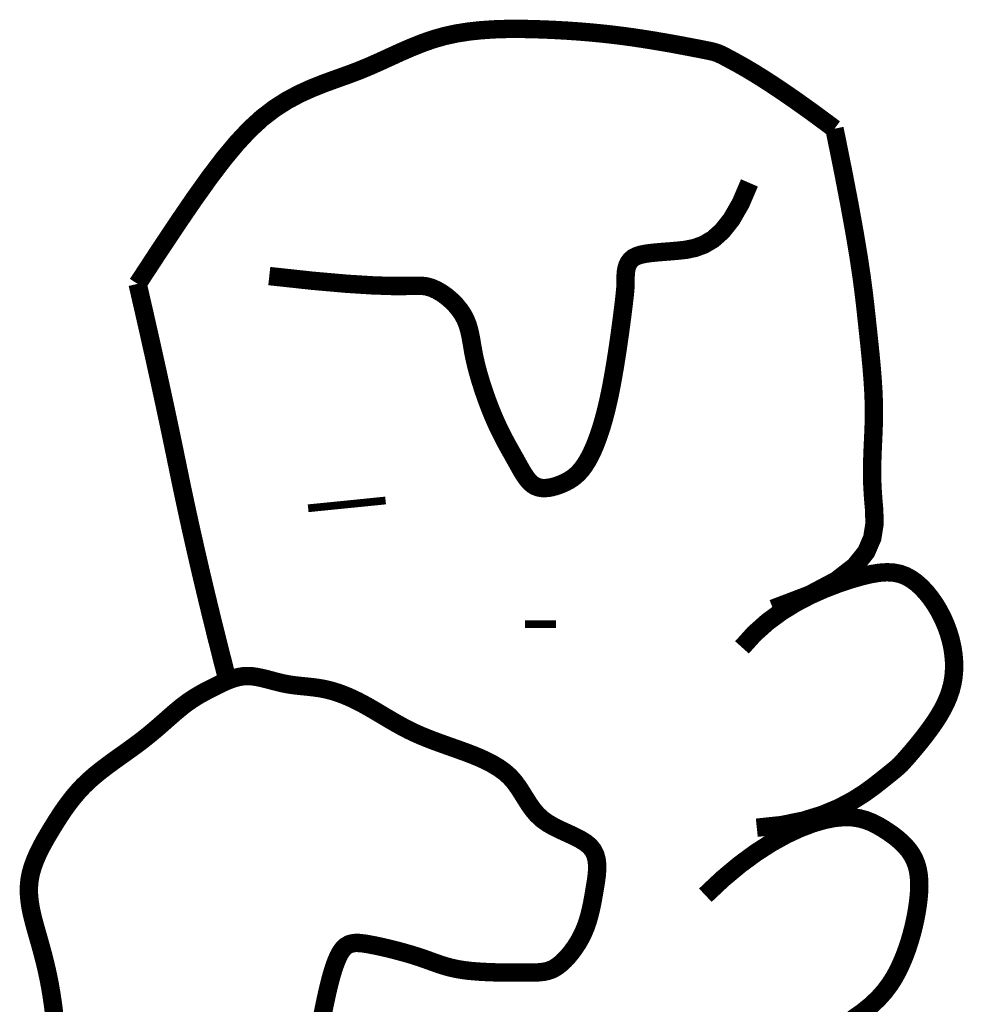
# Model space of a CAD drawing. Header units: feet. Extents: x 81 to 89.5, y 1935.2 to 1946.2.
# Tile 204 of 207: x 88.411 to 88.529, y 1937.025 to 1937.149. Entities that reach past the tile are written whole.
import ezdxf

# ---------------------------------------------------------------- set-up
doc = ezdxf.new("R2010")
doc.units = ezdxf.units.FT
doc.header["$MEASUREMENT"] = 0
doc.layers.add('FACE', color=160, linetype='Continuous')

msp = doc.modelspace()

# ---------------------------------------------------------------- linework, layer by layer
at = {"layer": 'FACE', "color": 5}
for points, const_width in [([(88.42581243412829, 1937.115608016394), (88.42842864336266, 1937.119604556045), (88.43077459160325, 1937.123135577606), (88.4328897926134, 1937.126233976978), (88.43481376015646, 1937.128932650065), (88.43658600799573, 1937.131264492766), (88.4382460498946, 1937.133262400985), (88.43983339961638, 1937.134959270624), (88.44138757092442, 1937.136387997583), (88.44294041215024, 1937.137581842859), (88.44449310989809, 1937.138575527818), (88.44603918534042, 1937.139404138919), (88.44757215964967, 1937.14010276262), (88.44908555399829, 1937.140706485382), (88.45057288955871, 1937.141250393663), (88.45202768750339, 1937.141769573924), (88.45344346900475, 1937.142299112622), (88.45481704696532, 1937.142865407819), (88.45615840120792, 1937.143460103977), (88.45748080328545, 1937.144066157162), (88.45879752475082, 1937.144666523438), (88.46012183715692, 1937.14524415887), (88.46146701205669, 1937.145782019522), (88.46284632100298, 1937.146263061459), (88.46427303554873, 1937.146670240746), (88.46575600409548, 1937.146990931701), (88.4672863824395, 1937.147230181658), (88.46885090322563, 1937.147397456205), (88.47043629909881, 1937.147502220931), (88.47202930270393, 1937.147553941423), (88.47361664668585, 1937.14756208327), (88.47518506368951, 1937.147536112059), (88.47672128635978, 1937.147485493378), (88.47821515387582, 1937.147418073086), (88.47966893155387, 1937.14733521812), (88.48108799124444, 1937.147236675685), (88.48247770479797, 1937.147122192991), (88.483843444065, 1937.146991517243), (88.48519058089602, 1937.146844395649), (88.48652448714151, 1937.146680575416), (88.48785053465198, 1937.14649980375), (88.48916983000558, 1937.146302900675), (88.49046641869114, 1937.146094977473), (88.4917200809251, 1937.145882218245), (88.49291059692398, 1937.145670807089), (88.49401774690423, 1937.145466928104), (88.49502131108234, 1937.145276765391), (88.49590106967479, 1937.145106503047), (88.49663680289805, 1937.144962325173), (88.49721847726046, 1937.144846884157), (88.49767680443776, 1937.144748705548), (88.49805268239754, 1937.144652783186), (88.49838700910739, 1937.14454411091), (88.49872068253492, 1937.144407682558), (88.49909460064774, 1937.144228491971), (88.49954966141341, 1937.143991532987), (88.50012676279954, 1937.143681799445), (88.50086493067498, 1937.143280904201), (88.50179570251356, 1937.142756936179), (88.50294874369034, 1937.142074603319), (88.50435371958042, 1937.141198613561), (88.50604029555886, 1937.140093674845), (88.50803813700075, 1937.138724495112), (88.51037690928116, 1937.137055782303), (88.51308627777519, 1937.135052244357)], 0.002302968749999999), ([(88.51308627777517, 1937.135052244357), (88.51414440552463, 1937.129814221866), (88.51498143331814, 1937.125463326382), (88.51562894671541, 1937.121876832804), (88.5161185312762, 1937.118932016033), (88.51648177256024, 1937.116506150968), (88.51675025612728, 1937.114476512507), (88.51695556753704, 1937.112720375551), (88.51712929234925, 1937.111115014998), (88.51729687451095, 1937.109558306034), (88.51745919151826, 1937.108030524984), (88.51761097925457, 1937.106532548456), (88.51774697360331, 1937.105065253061), (88.51786191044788, 1937.103629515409), (88.5179505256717, 1937.102226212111), (88.51800755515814, 1937.100856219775), (88.51802773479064, 1937.099520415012), (88.5180091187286, 1937.098216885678), (88.51796303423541, 1937.096932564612), (88.51790412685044, 1937.095651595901), (88.51784704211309, 1937.094358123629), (88.51780642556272, 1937.093036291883), (88.51779692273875, 1937.091670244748), (88.51783317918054, 1937.090244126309), (88.51792984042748, 1937.088742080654), (88.51806784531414, 1937.087153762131), (88.51809330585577, 1937.085490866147), (88.51781862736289, 1937.083770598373), (88.51705621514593, 1937.08201016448), (88.51561847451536, 1937.080226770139), (88.51331781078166, 1937.07843762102), (88.50996662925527, 1937.076659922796), (88.50537733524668, 1937.074910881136)], 0.002302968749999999), ([(88.44230238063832, 1937.116587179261), (88.44781169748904, 1937.115990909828), (88.4520903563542, 1937.115617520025), (88.45531742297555, 1937.115417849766), (88.45767196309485, 1937.115342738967), (88.45933304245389, 1937.115343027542), (88.46047972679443, 1937.115369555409), (88.46129108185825, 1937.11537316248), (88.46194617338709, 1937.115304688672), (88.46259185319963, 1937.115125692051), (88.46324611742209, 1937.11484060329), (88.46389474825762, 1937.114464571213), (88.46452352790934, 1937.114012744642), (88.46511823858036, 1937.113500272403), (88.46566466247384, 1937.112942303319), (88.4661485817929, 1937.112353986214), (88.46655577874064, 1937.111750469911), (88.46687724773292, 1937.111143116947), (88.46712483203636, 1937.110528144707), (88.46731558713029, 1937.109897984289), (88.46746656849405, 1937.10924506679), (88.46759483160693, 1937.108561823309), (88.4677174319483, 1937.107840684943), (88.46785142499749, 1937.107074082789), (88.4680138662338, 1937.106254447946), (88.468218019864, 1937.105377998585), (88.46846198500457, 1937.104456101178), (88.46874006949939, 1937.103503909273), (88.46904658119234, 1937.102536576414), (88.46937582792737, 1937.101569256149), (88.4697221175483, 1937.100617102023), (88.47007975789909, 1937.099695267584), (88.47044305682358, 1937.098818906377), (88.47080695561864, 1937.097999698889), (88.47116892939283, 1937.097235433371), (88.47152708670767, 1937.096520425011), (88.47187953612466, 1937.095848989), (88.47222438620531, 1937.095215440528), (88.47255974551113, 1937.094614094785), (88.47288372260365, 1937.094039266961), (88.47319442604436, 1937.093485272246), (88.47349122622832, 1937.092948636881), (88.47377854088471, 1937.092434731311), (88.47406204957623, 1937.091951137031), (88.4743474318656, 1937.091505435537), (88.47464036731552, 1937.091105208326), (88.47494653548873, 1937.090758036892), (88.47527161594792, 1937.090471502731), (88.47562128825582, 1937.090253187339), (88.47599933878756, 1937.090108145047), (88.476401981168, 1937.090031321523), (88.47682353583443, 1937.090015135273), (88.47725832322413, 1937.090052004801), (88.47770066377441, 1937.09013434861), (88.47814487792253, 1937.090254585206), (88.47858528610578, 1937.090405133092), (88.47901620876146, 1937.090578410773), (88.47943322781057, 1937.090769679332), (88.47983697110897, 1937.090985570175), (88.48022932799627, 1937.091235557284), (88.48061218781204, 1937.091529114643), (88.4809874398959, 1937.091875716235), (88.4813569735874, 1937.092284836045), (88.48172267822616, 1937.092765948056), (88.48208644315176, 1937.093328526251), (88.48244952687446, 1937.093980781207), (88.48281066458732, 1937.094725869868), (88.48316796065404, 1937.095565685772), (88.48351951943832, 1937.096502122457), (88.4838634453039, 1937.097537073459), (88.48419784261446, 1937.098672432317), (88.48452081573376, 1937.099910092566), (88.48483046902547, 1937.101251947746), (88.4851249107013, 1937.102692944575), (88.48540226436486, 1937.104200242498), (88.48566065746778, 1937.105734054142), (88.48589821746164, 1937.107254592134), (88.48611307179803, 1937.108722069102), (88.48630334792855, 1937.110096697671), (88.48646717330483, 1937.11133869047), (88.48660267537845, 1937.112408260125), (88.4867089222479, 1937.113277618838), (88.48678874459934, 1937.113966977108), (88.48684591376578, 1937.114508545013), (88.48688420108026, 1937.114934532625), (88.48690737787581, 1937.115277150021), (88.48691921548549, 1937.115568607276), (88.48692348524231, 1937.115841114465), (88.48692395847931, 1937.116126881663), (88.48692567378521, 1937.116450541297), (88.4869387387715, 1937.116806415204), (88.48697452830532, 1937.117181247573), (88.48704441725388, 1937.117561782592), (88.48715978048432, 1937.117934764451), (88.48733199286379, 1937.118286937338), (88.48757242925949, 1937.118605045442), (88.48789246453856, 1937.118875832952), (88.48830110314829, 1937.119089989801), (88.48879786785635, 1937.119253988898), (88.48937991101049, 1937.119378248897), (88.49004438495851, 1937.119473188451), (88.49078844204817, 1937.119549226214), (88.49160923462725, 1937.119616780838), (88.49250391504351, 1937.119686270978), (88.49346963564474, 1937.119768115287), (88.49450164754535, 1937.119884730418), (88.49558759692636, 1937.120106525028), (88.49671322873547, 1937.120515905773), (88.49786428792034, 1937.121195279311), (88.49902651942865, 1937.122227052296), (88.50018566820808, 1937.123693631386), (88.50132747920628, 1937.125677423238), (88.50243769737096, 1937.128260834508)], 0.002302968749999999), ([(88.43708202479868, 1937.065897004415), (88.43707597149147, 1937.065920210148), (88.43637607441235, 1937.068648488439), (88.43568064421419, 1937.071404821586), (88.43499812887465, 1937.074162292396), (88.4343369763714, 1937.076893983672), (88.43369718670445, 1937.079599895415), (88.4330787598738, 1937.082280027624), (88.43248169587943, 1937.0849343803), (88.43190599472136, 1937.087562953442), (88.43135165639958, 1937.090165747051), (88.43081868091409, 1937.092742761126), (88.43028345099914, 1937.09534363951), (88.42972234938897, 1937.098018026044), (88.42913537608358, 1937.100765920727), (88.42852253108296, 1937.103587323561), (88.42788381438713, 1937.106482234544), (88.42721922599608, 1937.109450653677), (88.4265287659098, 1937.112492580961), (88.42581243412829, 1937.115608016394)], 0.002302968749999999), ([(88.44716864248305, 1937.087489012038), (88.45686838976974, 1937.088464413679)], 0.0009694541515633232), ([(88.50149990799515, 1937.070058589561), (88.50303736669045, 1937.071766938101), (88.50471135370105, 1937.073262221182), (88.506476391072, 1937.074558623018), (88.50828700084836, 1937.075670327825), (88.51009770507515, 1937.076611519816), (88.51186302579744, 1937.077396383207), (88.51353748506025, 1937.078039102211), (88.51507560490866, 1937.078553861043), (88.51644296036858, 1937.078952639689), (88.51764933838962, 1937.079238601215), (88.51871557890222, 1937.079412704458), (88.5196625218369, 1937.079475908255), (88.52051100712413, 1937.079429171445), (88.52128187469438, 1937.079273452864), (88.52199596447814, 1937.07900971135), (88.52267411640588, 1937.07863890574), (88.52333274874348, 1937.078163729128), (88.52397059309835, 1937.07759381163), (88.52458195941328, 1937.076940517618), (88.52516115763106, 1937.076215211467), (88.52570249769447, 1937.075429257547), (88.52620028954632, 1937.074594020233), (88.5266488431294, 1937.073720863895), (88.5270424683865, 1937.072821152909), (88.5273761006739, 1937.071905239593), (88.52764717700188, 1937.07097942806), (88.52785375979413, 1937.070049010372), (88.52799391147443, 1937.069119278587), (88.5280656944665, 1937.068195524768), (88.52806717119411, 1937.067283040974), (88.52799640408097, 1937.066387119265), (88.52785145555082, 1937.065513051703), (88.52763239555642, 1937.064665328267), (88.52734732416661, 1937.063845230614), (88.52700634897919, 1937.063053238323), (88.52661957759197, 1937.06228983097), (88.52619711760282, 1937.061555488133), (88.52574907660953, 1937.060850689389), (88.52528556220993, 1937.060175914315), (88.52481668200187, 1937.059531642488), (88.52435193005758, 1937.058918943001), (88.52389834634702, 1937.058341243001), (88.5234623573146, 1937.057802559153), (88.52305038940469, 1937.057306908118), (88.52266886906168, 1937.056858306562), (88.52232422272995, 1937.056460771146), (88.52202287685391, 1937.056118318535), (88.52177125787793, 1937.055834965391), (88.52156916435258, 1937.055609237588), (88.52138988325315, 1937.055417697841), (88.52120007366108, 1937.055231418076), (88.52096639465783, 1937.055021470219), (88.52065550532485, 1937.054758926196), (88.52023406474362, 1937.05441485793), (88.51966873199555, 1937.05396033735), (88.51892616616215, 1937.05336643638), (88.51797449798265, 1937.052618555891), (88.51678774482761, 1937.051759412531), (88.51534139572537, 1937.050846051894), (88.5136109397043, 1937.049935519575), (88.51157186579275, 1937.049084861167), (88.50919966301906, 1937.048351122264), (88.50646982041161, 1937.047791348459), (88.50335782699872, 1937.047462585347)], 0.002302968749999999), ([(88.47433749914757, 1937.072953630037), (88.47821761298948, 1937.072955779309)], 0.0009694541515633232), ([(88.41536458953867, 1937.024086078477), (88.41520475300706, 1937.025333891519), (88.41502979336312, 1937.026521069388), (88.41484003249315, 1937.0276365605), (88.41463704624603, 1937.028685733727), (88.41442272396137, 1937.029678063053), (88.41419895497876, 1937.03062302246), (88.41396762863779, 1937.031530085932), (88.41373063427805, 1937.032408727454), (88.41348986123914, 1937.033268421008), (88.41324719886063, 1937.034118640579), (88.41300611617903, 1937.034967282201), (88.41277640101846, 1937.035815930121), (88.41256942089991, 1937.036664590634), (88.41239654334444, 1937.037513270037), (88.41226913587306, 1937.038361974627), (88.41219856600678, 1937.0392107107), (88.41219620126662, 1937.040059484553), (88.41227340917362, 1937.040908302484), (88.41243776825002, 1937.041756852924), (88.412681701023, 1937.042603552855), (88.41299384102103, 1937.043446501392), (88.41336282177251, 1937.044283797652), (88.41377727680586, 1937.045113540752), (88.41422583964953, 1937.045933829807), (88.41469714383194, 1937.046742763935), (88.41517982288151, 1937.047538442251), (88.4156656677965, 1937.048319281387), (88.41615909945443, 1937.049084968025), (88.41666769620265, 1937.049835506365), (88.41719903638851, 1937.050570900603), (88.41776069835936, 1937.051291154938), (88.41836026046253, 1937.051996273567), (88.41900530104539, 1937.052686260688), (88.41970339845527, 1937.053361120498), (88.42045865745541, 1937.054021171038), (88.42126128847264, 1937.054667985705), (88.42209802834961, 1937.055303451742), (88.42295561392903, 1937.055929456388), (88.42382078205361, 1937.056547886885), (88.42468026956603, 1937.057160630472), (88.42552081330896, 1937.057769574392), (88.42632915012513, 1937.058376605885), (88.42709485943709, 1937.058982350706), (88.427818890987, 1937.05958238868), (88.42850503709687, 1937.060171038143), (88.42915709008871, 1937.060742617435), (88.42977884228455, 1937.061291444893), (88.43037408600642, 1937.061811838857), (88.43094661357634, 1937.062298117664), (88.43150021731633, 1937.062744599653), (88.43203837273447, 1937.063147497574), (88.43256328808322, 1937.063510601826), (88.433076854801, 1937.063839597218), (88.43358096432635, 1937.06414016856), (88.43407750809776, 1937.064418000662), (88.43456837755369, 1937.064678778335), (88.43505546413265, 1937.064928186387), (88.43554065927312, 1937.06517190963), (88.43602585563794, 1937.065413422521), (88.4365129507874, 1937.065647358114), (88.43700384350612, 1937.065866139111), (88.43750043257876, 1937.066062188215), (88.43800461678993, 1937.066227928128), (88.43851829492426, 1937.06635578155), (88.43904336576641, 1937.066438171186), (88.43958172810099, 1937.066467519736), (88.44013464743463, 1937.066439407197), (88.44070085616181, 1937.066362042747), (88.441278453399, 1937.066246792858), (88.44186553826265, 1937.066105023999), (88.44246020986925, 1937.065948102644), (88.44306056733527, 1937.065787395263), (88.44366470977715, 1937.065634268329), (88.44427073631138, 1937.065500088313), (88.44487706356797, 1937.065393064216), (88.44548337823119, 1937.065308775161), (88.44608968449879, 1937.0652396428), (88.4466959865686, 1937.065178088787), (88.44730228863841, 1937.065116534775), (88.44790859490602, 1937.065047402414), (88.44851490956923, 1937.064963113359), (88.44912123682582, 1937.064856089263), (88.44972789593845, 1937.064720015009), (88.45033646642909, 1937.064553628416), (88.45094884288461, 1937.064356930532), (88.45156691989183, 1937.064129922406), (88.45219259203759, 1937.06387260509), (88.45282775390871, 1937.063584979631), (88.45347430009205, 1937.06326704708), (88.45413412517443, 1937.062918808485), (88.45480849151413, 1937.062541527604), (88.45549613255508, 1937.062141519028), (88.45619514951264, 1937.061726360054), (88.45690364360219, 1937.06130362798), (88.45761971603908, 1937.060880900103), (88.45834146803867, 1937.060465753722), (88.45906700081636, 1937.060065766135), (88.45979441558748, 1937.059688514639), (88.46052276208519, 1937.059339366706), (88.46125488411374, 1937.0590148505), (88.46199457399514, 1937.058709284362), (88.46274562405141, 1937.058416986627), (88.46351182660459, 1937.058132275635), (88.46429697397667, 1937.057849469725), (88.4651048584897, 1937.057562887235), (88.4659392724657, 1937.057266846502), (88.46680085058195, 1937.056955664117), (88.46767759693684, 1937.056623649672), (88.46855435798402, 1937.056265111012), (88.46941598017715, 1937.05587435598), (88.47024730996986, 1937.05544569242), (88.47103319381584, 1937.054973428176), (88.47175847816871, 1937.054451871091), (88.47240800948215, 1937.053875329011), (88.47297326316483, 1937.053241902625), (88.47347223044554, 1937.052564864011), (88.47392953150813, 1937.051861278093), (88.47436978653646, 1937.051148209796), (88.47481761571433, 1937.050442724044), (88.47529763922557, 1937.049761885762), (88.47583447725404, 1937.049122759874), (88.47645274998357, 1937.048542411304), (88.47716760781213, 1937.048032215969), (88.47795632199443, 1937.047580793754), (88.47878669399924, 1937.047171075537), (88.47962652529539, 1937.046785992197), (88.48044361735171, 1937.046408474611), (88.481205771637, 1937.046021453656), (88.48188078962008, 1937.045607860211), (88.48243647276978, 1937.045150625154), (88.48284914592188, 1937.044636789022), (88.48312922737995, 1937.044069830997), (88.48329565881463, 1937.043457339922), (88.48336738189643, 1937.042806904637), (88.48336333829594, 1937.042126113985), (88.48330246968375, 1937.041422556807), (88.48320371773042, 1937.040703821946), (88.48308602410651, 1937.039977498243), (88.48296422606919, 1937.039250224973), (88.4828367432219, 1937.038524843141), (88.4826978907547, 1937.037803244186), (88.4825419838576, 1937.037087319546), (88.48236333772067, 1937.036378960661), (88.48215626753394, 1937.035680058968), (88.48191508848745, 1937.034992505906), (88.48163411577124, 1937.034318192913), (88.48130987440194, 1937.033659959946), (88.48094772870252, 1937.033024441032), (88.48055525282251, 1937.032419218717), (88.48014002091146, 1937.031851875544), (88.47970960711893, 1937.03132999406), (88.47927158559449, 1937.03086115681), (88.47883353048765, 1937.030452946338), (88.478403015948, 1937.030112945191), (88.47798382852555, 1937.029845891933), (88.47756460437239, 1937.029645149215), (88.47713019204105, 1937.029501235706), (88.47666544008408, 1937.029404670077), (88.47615519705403, 1937.029345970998), (88.47558431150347, 1937.029315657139), (88.47493763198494, 1937.02930424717), (88.474200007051, 1937.029302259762), (88.47336291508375, 1937.029302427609), (88.47244435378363, 1937.029306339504), (88.4714689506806, 1937.029317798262), (88.47046133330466, 1937.029340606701), (88.46944612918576, 1937.029378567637), (88.46844796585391, 1937.029435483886), (88.46749147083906, 1937.029515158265), (88.46660127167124, 1937.029621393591), (88.46579473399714, 1937.029756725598), (88.46506017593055, 1937.029918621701), (88.464378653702, 1937.03010328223), (88.46373122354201, 1937.030306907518), (88.46309894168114, 1937.030525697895), (88.46246286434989, 1937.030755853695), (88.4618040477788, 1937.030993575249), (88.4611035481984, 1937.031235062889), (88.4603484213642, 1937.03147652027), (88.45954972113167, 1937.031714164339), (88.4587245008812, 1937.031944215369), (88.45788981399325, 1937.032162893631), (88.45706271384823, 1937.032366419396), (88.4562602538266, 1937.032551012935), (88.45549948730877, 1937.03271289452), (88.45479746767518, 1937.032848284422), (88.45416714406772, 1937.032952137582), (88.45360504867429, 1937.03301434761), (88.45310360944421, 1937.03302354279), (88.45265525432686, 1937.032968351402), (88.45225241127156, 1937.032837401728), (88.45188750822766, 1937.032619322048), (88.45155297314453, 1937.032302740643), (88.4512412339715, 1937.031876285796), (88.45094582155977, 1937.031332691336), (88.45066467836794, 1937.030681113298), (88.45039684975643, 1937.029934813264), (88.45014138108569, 1937.029107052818), (88.44989731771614, 1937.028211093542), (88.44966370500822, 1937.02726019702), (88.44943958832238, 1937.026267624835), (88.44922401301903, 1937.02524663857), (88.44901318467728, 1937.02420670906), (88.44879194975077, 1937.023142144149)], 0.002302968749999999), ([(88.49691419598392, 1937.039004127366), (88.49908062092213, 1937.041047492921), (88.50119001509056, 1937.042812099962), (88.50322746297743, 1937.044313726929), (88.50517804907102, 1937.045568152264), (88.50702685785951, 1937.046591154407), (88.50875897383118, 1937.047398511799), (88.51035948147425, 1937.04800600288), (88.51181346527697, 1937.048429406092), (88.51311140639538, 1937.048685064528), (88.51426537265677, 1937.048791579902), (88.51529282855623, 1937.04876811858), (88.51621123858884, 1937.048633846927), (88.51703806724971, 1937.048407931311), (88.51779077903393, 1937.048109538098), (88.5184868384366, 1937.047757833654), (88.5191437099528, 1937.047371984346), (88.5197749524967, 1937.046967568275), (88.52037850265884, 1937.04654581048), (88.52094839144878, 1937.046104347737), (88.52147864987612, 1937.04564081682), (88.52196330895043, 1937.045152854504), (88.52239639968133, 1937.044638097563), (88.52277195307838, 1937.044094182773), (88.52308400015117, 1937.043518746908), (88.52332838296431, 1937.042909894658), (88.52350818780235, 1937.042267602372), (88.52362831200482, 1937.041592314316), (88.52369365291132, 1937.040884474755), (88.52370910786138, 1937.040144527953), (88.52367957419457, 1937.039372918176), (88.52360994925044, 1937.038570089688), (88.52350513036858, 1937.037736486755), (88.52336900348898, 1937.036873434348), (88.52320140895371, 1937.035985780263), (88.52300117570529, 1937.035079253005), (88.52276713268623, 1937.034159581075), (88.52249810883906, 1937.033232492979), (88.52219293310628, 1937.032303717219), (88.52185043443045, 1937.031378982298), (88.52146944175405, 1937.03046401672), (88.52104583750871, 1937.029563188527), (88.52056371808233, 1937.028675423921), (88.5200042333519, 1937.027798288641), (88.51934853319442, 1937.026929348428), (88.51857776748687, 1937.026066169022), (88.51767308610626, 1937.025206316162), (88.51661563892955, 1937.024347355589), (88.51538657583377, 1937.023486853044)], 0.002302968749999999)]:
    msp.add_lwpolyline(points, dxfattribs=dict(at, const_width=const_width))

doc.saveas('drawing.dxf')
